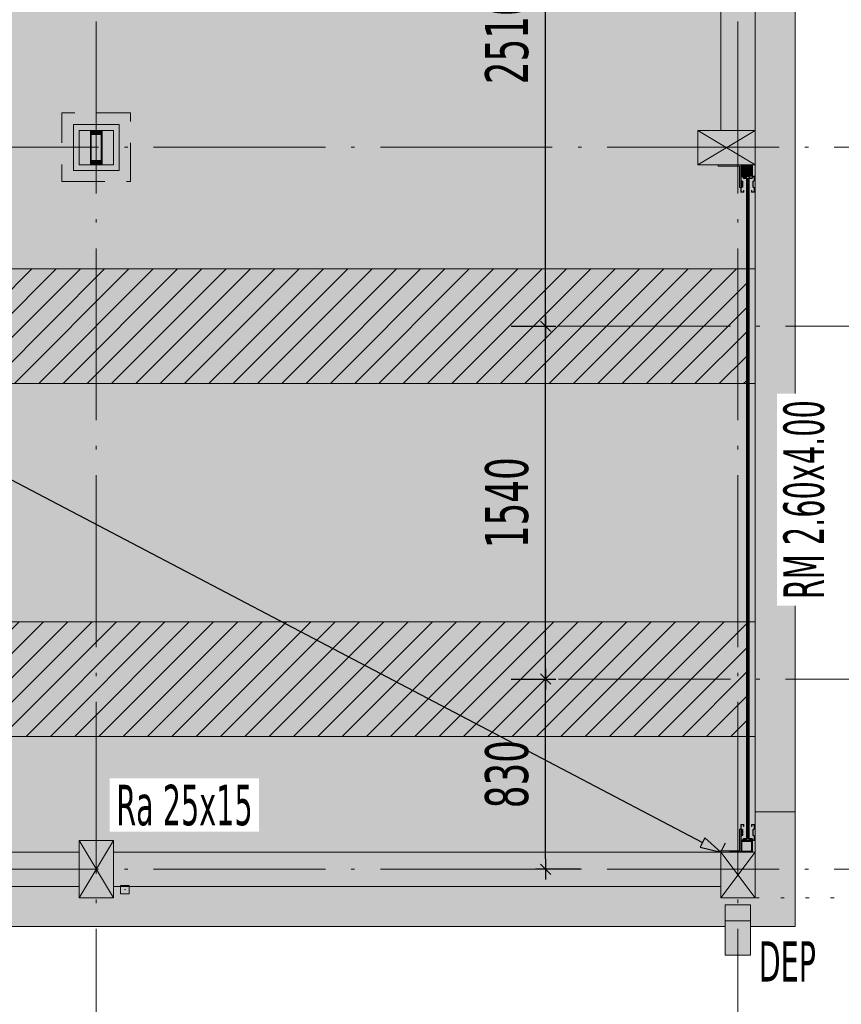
# Model space of a CAD drawing. Header units: millimetres. Extents: x 0 to 1517, y -116 to 725.
# Tile 9 of 256: x 551 to 599, y -78 to -21. Entities that reach past the tile are written whole.
import ezdxf

# ---------------------------------------------------------------- set-up
doc = ezdxf.new("R2010")
doc.units = ezdxf.units.MM
for name, pattern in [('CADWORK_12', [3.75, 2.5, -1.25]), ('CADWORK_2', [1.45, 0.2, -1.25]), ('CADWORK_5', [13.2, 10, -1.5, 0.2, -1.5])]:
    doc.linetypes.add(name, pattern=pattern)
doc.layers.add('Ech.1_100', color=7, linetype='Continuous')
doc.layers.add('Ech.1_75', color=7, linetype='Continuous')
doc.styles.add('tahoma-', font='txt', dxfattribs={"height": 1})
doc.styles.add('tahoma-z-r', font='txt', dxfattribs={"width": 0.704918})
doc.dimstyles.new('ISO-25', dxfattribs={"dimtxt": 2.5, "dimasz": 2.5, "dimexe": 1.25, "dimexo": 0.625, "dimtad": 1, "dimtxsty": 'Standard', "dimcen": 2.5, "dimadec": 0, "dimazin": 0, "dimtfac": 1, "dimtmove": 0, "dimatfit": 3, "dimfxl": 1, "dimarcsym": 0})
pattern_1 = [(45, (0, 0), (-0.7071068, 0.7071068), [])]

# ---------------------------------------------------------------- blocks, each defined once
blk = doc.blocks.new('cw-dimension-symbol5')
at = {"linetype": 'Continuous', "lineweight": -2}
blk.add_hatch(color=0, dxfattribs=at).paths.add_polyline_path([(0, 0), (-1, 0.25), (-1, -0.25)])
at = {"color": 0, "linetype": 'Continuous', "lineweight": -2}
for p, q in [((0, 0), (-1, 0.25)), ((-1, 0.25), (-1, -0.25)), ((-1, -0.25), (0, 0))]:
    blk.add_line(p, q, dxfattribs=at)
blk = doc.blocks.new('*D111')
at = {"layer": 'Defpoints', "color": 0}
for p in [(388.241, 37.322), (591.575, -69.345), (591.575, -69.345)]:
    blk.add_point(p, dxfattribs=at)
at = {"layer": 'Ech.1_75', "color": 0, "linetype": 'Continuous', "lineweight": -2}
for p, q in [((388.241, 37.322), (388.52, 37.853)), ((389.304, 36.764), (590.512, -68.787)), ((591.575, -69.345), (591.853, -68.814))]:
    blk.add_line(p, q, dxfattribs=at)
at = {"layer": 'Ech.1_75', "color": 0, "lineweight": -2, "xscale": 1.200000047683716, "yscale": 1.200000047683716, "zscale": 1.200000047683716}
for p, rotation in [((388.241, 37.322), 152.3189384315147), ((591.575, -69.345), 332.3189384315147)]:
    blk.add_blockref('cw-dimension-symbol5', p, dxfattribs=dict(at, rotation=rotation))
blk = doc.blocks.new('cw-dimension-symbol2')
at = {"color": 0, "linetype": 'Continuous', "lineweight": -2}
for p, q in [((-1, 0), (1, 0)), ((-0.5, -0.5), (0.5, 0.5))]:
    blk.add_line(p, q, dxfattribs=at)
blk = doc.blocks.new('*D127')
at = {"layer": 'Defpoints', "color": 0}
for p in [(579.387, -59.278), (581.387, -59.278), (583.387, -70.345)]:
    blk.add_point(p, dxfattribs=at)
at = {"layer": 'Ech.1_75', "color": 0, "linetype": 'Continuous', "lineweight": -2}
for p, q in [((579.387, -59.278), (581.987, -59.278)), ((581.387, -69.745), (581.387, -59.878)), ((583.387, -70.345), (580.787, -70.345))]:
    blk.add_line(p, q, dxfattribs=at)
at = {"layer": 'Ech.1_75', "color": 0, "lineweight": -2, "xscale": 0.6000000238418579, "yscale": 0.6000000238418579, "zscale": 0.6000000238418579}
for p, rotation in [((581.387, -59.278), 90), ((581.387, -70.345), 270)]:
    blk.add_blockref('cw-dimension-symbol2', p, dxfattribs=dict(at, rotation=rotation))
at = {"layer": 'Ech.1_75', "color": 7, "linetype": 'Continuous', "lineweight": 5, "insert": (579.137, -64.812), "char_height": 2.5, "attachment_point": 5, "rotation": 90, "style": 'tahoma-z-r'}
blk.add_mtext('830', dxfattribs=at)
blk = doc.blocks.new('*D128')
at = {"layer": 'Defpoints', "color": 0}
for p in [(579.387, -38.745), (581.387, -38.745), (579.387, -59.278)]:
    blk.add_point(p, dxfattribs=at)
at = {"layer": 'Ech.1_75', "color": 0, "linetype": 'Continuous', "lineweight": -2}
for p, q in [((579.387, -38.745), (581.987, -38.745)), ((581.387, -58.678), (581.387, -39.345)), ((579.387, -59.278), (581.987, -59.278))]:
    blk.add_line(p, q, dxfattribs=at)
at = {"layer": 'Ech.1_75', "color": 0, "lineweight": -2, "xscale": 0.6000000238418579, "yscale": 0.6000000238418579, "zscale": 0.6000000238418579}
for p, rotation in [((581.387, -38.745), 90), ((581.387, -59.278), 270)]:
    blk.add_blockref('cw-dimension-symbol2', p, dxfattribs=dict(at, rotation=rotation))
at = {"layer": 'Ech.1_75', "color": 7, "linetype": 'Continuous', "lineweight": 5, "insert": (579.137, -49.012), "char_height": 2.5, "attachment_point": 5, "rotation": 90, "style": 'tahoma-z-r'}
blk.add_mtext('1540', dxfattribs=at)
blk = doc.blocks.new('*D129')
at = {"layer": 'Defpoints', "color": 0}
for p in [(579.387, -5.278), (581.387, -5.278), (579.387, -38.745)]:
    blk.add_point(p, dxfattribs=at)
at = {"layer": 'Ech.1_75', "color": 0, "linetype": 'Continuous', "lineweight": -2}
for p, q in [((579.387, -5.278), (581.987, -5.278)), ((581.387, -38.145), (581.387, -5.878)), ((579.387, -38.745), (581.987, -38.745))]:
    blk.add_line(p, q, dxfattribs=at)
at = {"layer": 'Ech.1_75', "color": 0, "lineweight": -2, "xscale": 0.6000000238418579, "yscale": 0.6000000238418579, "zscale": 0.6000000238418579}
for p, rotation in [((581.387, -5.278), 90), ((581.387, -38.745), 270)]:
    blk.add_blockref('cw-dimension-symbol2', p, dxfattribs=dict(at, rotation=rotation))
at = {"layer": 'Ech.1_75', "color": 7, "linetype": 'Continuous', "lineweight": 5, "insert": (579.137, -22.012), "char_height": 2.5, "attachment_point": 5, "rotation": 90, "style": 'tahoma-z-r'}
blk.add_mtext('2510', dxfattribs=at)
blk = doc.blocks.new('CDWK_PTTYP01')
at = {"color": 0, "linetype": 'Continuous', "lineweight": -2}
for p, q in [((-0.5, 0.5), (0.5, 0.5)), ((-0.5, -0.5), (-0.5, 0.5)), ((0.5, 0.5), (0.5, -0.5)), ((0.5, -0.5), (-0.5, -0.5))]:
    blk.add_line(p, q, dxfattribs=at)
blk.add_point((0, 0), dxfattribs=at)

msp = doc.modelspace()

# ---------------------------------------------------------------- hatches: boundary and pattern name
at = {"layer": 'Ech.1_75', "linetype": 'Continuous', "lineweight": 5, "true_color": 0xf3f3f3, "transparency": 33554687}
for points in [[(595.908, 34.988), (593.575, 34.988), (593.575, -67.012), (595.908, -67.012), (595.908, 34.988)], [(592.801, -29.958), (593.361, -29.958), (593.361, -29.398), (592.801, -29.398), (592.801, -29.958)], [(592.837, -30.323), (592.748, -30.283), (592.748, -30.674), (592.837, -30.634), (592.837, -30.323)], [(592.926, -30.118), (593.015, -30.118), (593.104, -30.012), (592.837, -30.012), (592.926, -30.118)], [(593.575, -35.412), (593.228, -35.412), (593.228, -42.078), (593.575, -42.078), (593.575, -35.412)], [(388.241, -55.945), (593.068, -55.945), (593.068, -42.078), (388.241, -42.078), (388.241, -55.945)], [(593.575, -42.078), (593.228, -42.078), (593.228, -55.945), (593.575, -55.945), (593.575, -42.078)], [(593.575, -55.945), (593.228, -55.945), (593.228, -62.612), (593.575, -62.612), (593.575, -55.945)], [(593.068, -62.612), (388.241, -62.612), (388.241, -68.598), (388.241, -68.678), (388.241, -69.345), (432.908, -69.345), (432.908, -68.678), (434.908, -68.678), (434.908, -69.345), (479.575, -69.345), (479.575, -68.678), (481.575, -68.678), (481.575, -69.345), (516.908, -69.345), (516.908, -68.678), (518.908, -68.678), (518.908, -69.345), (554.241, -69.345), (554.241, -68.678), (556.241, -68.678), (556.241, -69.345), (591.415, -69.345), (591.415, -69.265), (591.575, -69.265), (593.575, -69.345), (593.575, -68.678), (592.748, -68.678), (592.748, -68.012), (592.748, -67.745), (592.926, -67.745), (592.926, -67.852), (592.906, -67.852), (592.906, -67.765), (592.768, -67.765), (592.768, -68.003), (592.857, -68.043), (592.857, -68.38), (592.768, -68.42), (592.768, -68.658), (592.828, -68.658), (592.916, -68.552), (593.024, -68.552), (593.113, -68.658), (593.183, -68.658), (593.272, -68.552), (593.38, -68.552), (593.468, -68.658), (593.528, -68.658), (593.528, -68.42), (593.439, -68.38), (593.439, -68.043), (593.528, -68.003), (593.528, -67.765), (593.39, -67.765), (593.39, -67.852), (593.37, -67.852), (593.37, -67.745), (593.548, -67.745), (593.548, -68.016), (593.459, -68.056), (593.459, -68.367), (593.548, -68.407), (593.548, -68.678), (593.575, -68.678), (593.575, -62.612), (593.228, -62.612), (593.228, -68.552), (593.068, -68.552), (593.068, -62.612)], [(388.241, -69.345), (386.241, -69.345), (386.241, -72.012), (388.241, -72.012), (388.241, -71.345), (432.908, -71.345), (432.908, -72.012), (434.908, -72.012), (434.908, -71.345), (479.575, -71.345), (479.575, -72.012), (481.575, -72.012), (481.575, -71.345), (516.908, -71.345), (516.908, -72.012), (518.908, -72.012), (518.908, -71.345), (554.241, -71.345), (554.241, -72.012), (556.241, -72.012), (556.241, -71.345), (591.575, -71.345), (591.575, -72.012), (593.575, -72.012), (593.575, -67.012), (595.908, -67.012), (595.908, -73.678), (593.308, -73.678), (593.308, -72.412), (591.841, -72.412), (591.841, -73.678), (481.308, -73.678), (481.308, -72.412), (479.841, -72.412), (479.841, -73.678), (387.975, -73.678), (387.975, -72.412), (386.508, -72.412), (386.508, -73.678), (383.908, -73.678), (383.908, -67.012), (388.241, -67.012), (388.241, -69.345)], [(592.748, -68.407), (592.837, -68.367), (592.837, -68.056), (592.748, -68.016), (592.748, -68.407)], [(593.015, -68.572), (592.926, -68.572), (592.837, -68.678), (593.104, -68.678), (593.015, -68.572)], [(593.37, -68.572), (593.281, -68.572), (593.192, -68.678), (593.459, -68.678), (593.37, -68.572)]]:
    msp.add_hatch(color=7, dxfattribs=at).paths.add_polyline_path(points)
h = msp.add_hatch(color=7, dxfattribs=at)
h.paths.add_polyline_path([(555.241, -35.412), (593.068, -35.412), (593.068, -30.138), (593.228, -30.138), (593.228, -35.412), (593.575, -35.412), (593.575, -29.345), (593.415, -29.345), (593.415, -30.012), (593.192, -30.012), (593.281, -30.118), (593.37, -30.118), (593.459, -30.012), (593.548, -30.012), (593.548, -30.283), (593.459, -30.323), (593.459, -30.634), (593.548, -30.674), (593.548, -30.945), (593.37, -30.945), (593.37, -30.838), (593.39, -30.838), (593.39, -30.925), (593.528, -30.925), (593.528, -30.687), (593.439, -30.647), (593.439, -30.31), (593.528, -30.27), (593.528, -30.032), (593.468, -30.032), (593.38, -30.138), (593.272, -30.138), (593.183, -30.032), (593.113, -30.032), (593.024, -30.138), (592.916, -30.138), (592.828, -30.032), (592.768, -30.032), (592.768, -30.27), (592.857, -30.31), (592.857, -30.647), (592.768, -30.687), (592.768, -30.925), (592.906, -30.925), (592.906, -30.838), (592.926, -30.838), (592.926, -30.945), (592.748, -30.945), (592.748, -30.678), (592.668, -30.678), (592.668, -29.425), (591.415, -29.425), (591.415, -29.345), (590.241, -29.345), (590.241, -27.345), (591.575, -27.345), (591.575, -17.012), (590.241, -17.012), (590.241, -15.012), (591.415, -15.012), (591.415, -14.932), (592.668, -14.932), (592.668, -13.678), (592.748, -13.678), (592.748, -13.412), (592.926, -13.412), (592.926, -13.518), (592.906, -13.518), (592.906, -13.432), (592.768, -13.432), (592.768, -13.67), (592.857, -13.71), (592.857, -14.047), (592.768, -14.087), (592.768, -14.325), (592.828, -14.325), (592.916, -14.218), (593.024, -14.218), (593.113, -14.325), (593.183, -14.325), (593.272, -14.218), (593.38, -14.218), (593.468, -14.325), (593.528, -14.325), (593.528, -14.087), (593.439, -14.047), (593.439, -13.71), (593.528, -13.67), (593.528, -13.432), (593.39, -13.432), (593.39, -13.518), (593.37, -13.518), (593.37, -13.412), (593.548, -13.412), (593.548, -13.683), (593.459, -13.723), (593.459, -14.034), (593.548, -14.074), (593.548, -14.345), (593.459, -14.345), (593.37, -14.238), (593.281, -14.238), (593.192, -14.345), (593.415, -14.345), (593.415, -15.012), (593.575, -15.012), (593.575, -8.612), (593.228, -8.612), (593.228, -14.218), (593.068, -14.218), (593.068, -8.612), (388.241, -8.612), (388.241, -27.345), (388.908, -27.345), (388.908, -29.345), (388.401, -29.345), (388.401, -29.425), (388.241, -29.425), (388.241, -35.412), (433.908, -35.412), (480.575, -35.412), (517.908, -35.412), (555.241, -35.412)])
h.paths.add_polyline_path([(433.908, -29.678), (432.575, -29.678), (432.575, -27.012), (435.241, -27.012), (435.241, -29.678), (433.908, -29.678)])
h.paths.add_polyline_path([(480.575, -29.678), (479.241, -29.678), (479.241, -27.012), (481.908, -27.012), (481.908, -29.678), (480.575, -29.678)])
h.paths.add_polyline_path([(517.908, -29.678), (516.575, -29.678), (516.575, -27.012), (519.241, -27.012), (519.241, -29.678), (517.908, -29.678)])
h.paths.add_polyline_path([(555.241, -29.678), (553.908, -29.678), (553.908, -27.012), (556.575, -27.012), (556.575, -29.678), (555.241, -29.678)])
at = {"layer": 'Ech.1_75', "linetype": 'Continuous', "lineweight": 5, "true_color": 0xfdfdfd, "transparency": 33554687}
for points in [[(591.575, -27.345), (593.575, -27.345), (593.575, -17.012), (591.575, -17.012), (591.575, -27.345)], [(518.908, -71.345), (554.241, -71.345), (554.241, -69.345), (518.908, -69.345), (518.908, -71.345)], [(591.575, -69.345), (556.241, -69.345), (556.241, -71.345), (591.575, -71.345), (591.575, -69.345)]]:
    msp.add_hatch(color=7, dxfattribs=at).paths.add_polyline_path(points)
at = {"layer": 'Ech.1_75', "linetype": 'Continuous', "lineweight": 5, "true_color": 0xf3f3f3, "transparency": 33554687}
h = msp.add_hatch(color=7, dxfattribs=at)
h.paths.add_polyline_path([(556.575, -27.012), (553.908, -27.012), (553.908, -29.678), (556.575, -29.678), (556.575, -29.297), (556.575, -27.012)])
h.paths.add_polyline_path([(556.241, -29.297), (556.241, -29.345), (554.241, -29.345), (554.241, -27.345), (556.241, -27.345), (556.241, -29.297)])
at = {"layer": 'Ech.1_75', "linetype": 'Continuous', "lineweight": 5, "true_color": 0xe0c8b3, "transparency": 33554687}
for points in [[(554.908, -27.345), (554.241, -27.345), (554.241, -29.345), (554.908, -29.345), (554.908, -27.345)], [(556.241, -27.345), (555.575, -27.345), (555.575, -29.345), (556.241, -29.345), (556.241, -27.345)]]:
    msp.add_hatch(color=9, dxfattribs=at).paths.add_polyline_path(points)
at = {"layer": 'Ech.1_75', "linetype": 'Continuous', "lineweight": 5, "true_color": 0xb3d6f7, "transparency": 33554687}
for points in [[(555.575, -27.345), (554.908, -27.345), (554.908, -27.605, -0.414214), (554.968, -27.545), (555.515, -27.545, -0.414214), (555.575, -27.605), (555.575, -27.345)], [(554.988, -29.105), (555.495, -29.105, 0.414214), (555.535, -29.065), (555.535, -27.625, 0.414214), (555.495, -27.585), (554.988, -27.585, 0.414214), (554.948, -27.625), (554.948, -29.065, 0.414214), (554.988, -29.105)], [(554.908, -29.345), (555.575, -29.345), (555.575, -29.085, -0.414214), (555.515, -29.145), (554.968, -29.145, -0.414214), (554.908, -29.085), (554.908, -29.345)], [(593.068, -68.552), (593.109, -68.552), (593.109, -30.138), (593.068, -30.138), (593.068, -68.552)], [(593.109, -68.552), (593.17, -68.552), (593.17, -30.138), (593.109, -30.138), (593.109, -68.552)], [(593.17, -68.552), (593.212, -68.552), (593.212, -30.138), (593.17, -30.138), (593.17, -68.552)], [(593.228, -30.138), (593.212, -30.138), (593.212, -68.552), (593.228, -68.552), (593.228, -30.138)]]:
    msp.add_hatch(color=254, dxfattribs=at).paths.add_polyline_path(points)
at = {"layer": 'Ech.1_75', "linetype": 'Continuous', "lineweight": 5, "true_color": 0xdcdcdc, "transparency": 33554687}
for points in [[(590.241, -29.345), (593.575, -29.345), (593.575, -27.345), (590.241, -27.345), (590.241, -29.345)], [(388.241, -42.078), (593.068, -42.078), (593.068, -35.412), (388.241, -35.412), (388.241, -42.078)], [(388.241, -62.612), (593.068, -62.612), (593.068, -55.945), (388.241, -55.945), (388.241, -62.612)], [(554.241, -72.012), (556.241, -72.012), (556.241, -68.678), (554.241, -68.678), (554.241, -72.012)], [(593.575, -69.345), (591.575, -69.345), (591.575, -72.012), (593.575, -72.012), (593.575, -69.345)]]:
    msp.add_hatch(color=254, dxfattribs=at).paths.add_polyline_path(points)
at = {"layer": 'Ech.1_75', "linetype": 'Continuous', "lineweight": 5, "true_color": 0xb3d6f7, "transparency": 33554687}
h = msp.add_hatch(color=254, dxfattribs=at)
h.paths.add_polyline_path([(555.515, -27.545), (554.968, -27.545, 0.414214), (554.908, -27.605), (554.908, -29.085, 0.414214), (554.968, -29.145), (555.515, -29.145, 0.414214), (555.575, -29.085), (555.575, -29.05), (555.575, -27.605, 0.414214), (555.515, -27.545)])
h.paths.add_polyline_path([(555.535, -29.05), (555.535, -29.065, -0.414214), (555.495, -29.105), (554.988, -29.105, -0.414214), (554.948, -29.065), (554.948, -27.625, -0.414214), (554.988, -27.585), (555.495, -27.585, -0.414214), (555.535, -27.625), (555.535, -29.05)])
at = {"layer": 'Ech.1_75', "linetype": 'Continuous', "lineweight": 5, "true_color": 0xb3b3b3, "transparency": 33554687}
for points in [[(592.668, -30.678), (592.748, -30.678), (592.748, -29.345), (591.415, -29.345), (591.415, -29.425), (592.668, -29.425), (592.668, -30.678)], [(592.768, -30.032), (592.828, -30.032), (592.916, -30.138), (593.024, -30.138), (593.113, -30.032), (593.183, -30.032), (593.272, -30.138), (593.38, -30.138), (593.468, -30.032), (593.528, -30.032), (593.528, -30.27), (593.439, -30.31), (593.439, -30.647), (593.528, -30.687), (593.528, -30.925), (593.39, -30.925), (593.39, -30.838), (593.37, -30.838), (593.37, -30.945), (593.548, -30.945), (593.548, -30.674), (593.459, -30.634), (593.459, -30.323), (593.548, -30.283), (593.548, -30.012), (593.459, -30.012), (593.37, -30.118), (593.281, -30.118), (593.192, -30.012), (593.104, -30.012), (593.015, -30.118), (592.926, -30.118), (592.837, -30.012), (592.748, -30.012), (592.748, -30.283), (592.837, -30.323), (592.837, -30.634), (592.748, -30.674), (592.748, -30.945), (592.926, -30.945), (592.926, -30.838), (592.906, -30.838), (592.906, -30.925), (592.768, -30.925), (592.768, -30.687), (592.857, -30.647), (592.857, -30.31), (592.768, -30.27), (592.768, -30.032)], [(591.415, -69.345), (592.748, -69.345), (592.748, -68.012), (592.668, -68.012), (592.668, -69.265), (591.415, -69.265), (591.415, -69.345)], [(592.768, -67.765), (592.906, -67.765), (592.906, -67.852), (592.926, -67.852), (592.926, -67.745), (592.748, -67.745), (592.748, -68.016), (592.837, -68.056), (592.837, -68.367), (592.748, -68.407), (592.748, -68.678), (592.837, -68.678), (592.926, -68.572), (593.015, -68.572), (593.104, -68.678), (593.192, -68.678), (593.281, -68.572), (593.37, -68.572), (593.459, -68.678), (593.548, -68.678), (593.548, -68.407), (593.459, -68.367), (593.459, -68.056), (593.548, -68.016), (593.548, -67.745), (593.37, -67.745), (593.37, -67.852), (593.39, -67.852), (593.39, -67.765), (593.528, -67.765), (593.528, -68.003), (593.439, -68.043), (593.439, -68.38), (593.528, -68.42), (593.528, -68.658), (593.468, -68.658), (593.38, -68.552), (593.272, -68.552), (593.183, -68.658), (593.113, -68.658), (593.024, -68.552), (592.916, -68.552), (592.828, -68.658), (592.768, -68.658), (592.768, -68.42), (592.857, -68.38), (592.857, -68.043), (592.768, -68.003), (592.768, -67.765)]]:
    msp.add_hatch(color=253, dxfattribs=at).paths.add_polyline_path(points)
h = msp.add_hatch(color=253, dxfattribs=at)
h.paths.add_polyline_path([(593.415, -29.345), (592.748, -29.345), (592.748, -30.012), (593.415, -30.012), (593.415, -29.954), (593.415, -29.345)])
h.paths.add_polyline_path([(593.361, -29.958), (592.801, -29.958), (592.801, -29.398), (593.361, -29.398), (593.361, -29.958)])
at = {"layer": 'Ech.1_75', "linetype": 'Continuous', "lineweight": 5, "transparency": 33554687}
h = msp.add_hatch(dxfattribs=at)
h.set_pattern_fill('CDWK_11', style=0, pattern_type=2)
h.set_pattern_definition(pattern_1)
h.paths.add_polyline_path([(388.241, -42.078), (593.068, -42.078), (593.068, -35.412), (388.241, -35.412), (388.241, -42.078)])
h = msp.add_hatch(dxfattribs=at)
h.set_pattern_fill('CDWK_11', style=0, pattern_type=2)
h.set_pattern_definition(pattern_1)
h.paths.add_polyline_path([(388.241, -62.612), (593.068, -62.612), (593.068, -55.945), (388.241, -55.945), (388.241, -62.612)])
at = {"layer": 'Ech.1_75', "linetype": 'Continuous', "lineweight": 5, "true_color": 0xb3b3b3, "transparency": 33554687}
h = msp.add_hatch(color=253, dxfattribs=at)
h.paths.add_polyline_path([(593.358, -68.678), (592.748, -68.678), (592.748, -69.345), (593.415, -69.345), (593.415, -68.678), (593.358, -68.678)])
h.paths.add_polyline_path([(593.361, -68.732), (593.361, -69.292), (592.801, -69.292), (592.801, -68.732), (593.361, -68.732)])
at = {"layer": 'Ech.1_75', "linetype": 'Continuous', "lineweight": 5, "true_color": 0x9595c6, "transparency": 33554687}
msp.add_hatch(color=253, dxfattribs=at).paths.add_polyline_path([(591.841, -73.345), (593.308, -73.345), (593.308, -72.412), (591.841, -72.412), (591.841, -73.345)])
at = {"layer": 'Ech.1_75', "linetype": 'Continuous', "lineweight": 5, "true_color": 0xd7d7ea, "transparency": 33554687}
msp.add_hatch(color=254, dxfattribs=at).paths.add_polyline_path([(591.841, -75.344), (593.308, -75.344), (593.308, -73.345), (591.841, -73.345), (591.841, -75.344)])

# ---------------------------------------------------------------- linework, layer by layer
at = {"layer": 'Ech.1_75', "color": 9, "linetype": 'Continuous', "lineweight": 5, "transparency": 33554687}
for p, q in [((593.575, -29.345), (590.241, -27.345)), ((593.575, -27.345), (590.241, -29.345)), ((556.241, -72.012), (554.241, -68.678)), ((556.241, -68.678), (554.241, -72.012)), ((591.575, -69.345), (593.575, -72.012)), ((591.575, -72.012), (593.575, -69.345))]:
    msp.add_line(p, q, dxfattribs=at)
at = {"layer": 'Ech.1_75', "color": 7, "linetype": 'CADWORK_5', "lineweight": 5}
for points in [[(555.241, -97.012), (555.241, 76.664)], [(592.575, -97.012), (592.575, 76.664)], [(360.575, -28.321), (619.303, -28.321)], [(360.575, -70.345), (619.303, -70.345)]]:
    msp.add_lwpolyline(points, dxfattribs=at)
at = {"layer": 'Ech.1_75', "color": 7, "linetype": 'Continuous', "lineweight": 5}
for points in [[(595.908, 34.988), (593.575, 34.988), (593.575, -67.012), (595.908, -67.012), (595.908, 34.988)], [(591.575, -27.345), (593.575, -27.345), (593.575, -17.012), (591.575, -17.012), (591.575, -27.345)], [(555.241, -29.678), (553.908, -29.678), (553.908, -27.012), (556.575, -27.012), (556.575, -29.678), (555.241, -29.678)], [(556.575, -27.012), (553.908, -27.012), (553.908, -29.678), (556.575, -29.678), (556.575, -29.297), (556.575, -27.012)], [(556.241, -29.297), (556.241, -29.345), (554.241, -29.345), (554.241, -27.345), (556.241, -27.345), (556.241, -29.297)], [(554.908, -27.345), (554.241, -27.345), (554.241, -29.345), (554.908, -29.345), (554.908, -27.345)], [(556.241, -27.345), (555.575, -27.345), (555.575, -29.345), (556.241, -29.345), (556.241, -27.345)], [(590.241, -29.345), (593.575, -29.345), (593.575, -27.345), (590.241, -27.345), (590.241, -29.345)], [(592.668, -30.678), (592.748, -30.678), (592.748, -29.345), (591.415, -29.345), (591.415, -29.425), (592.668, -29.425), (592.668, -30.678)], [(593.415, -29.345), (592.748, -29.345), (592.748, -30.012), (593.415, -30.012), (593.415, -29.954), (593.415, -29.345)], [(592.801, -29.958), (593.361, -29.958), (593.361, -29.398), (592.801, -29.398), (592.801, -29.958)], [(593.361, -29.958), (592.801, -29.958), (592.801, -29.398), (593.361, -29.398), (593.361, -29.958)], [(592.768, -30.032), (592.828, -30.032), (592.916, -30.138), (593.024, -30.138), (593.113, -30.032), (593.183, -30.032), (593.272, -30.138), (593.38, -30.138), (593.468, -30.032), (593.528, -30.032), (593.528, -30.27), (593.439, -30.31), (593.439, -30.647), (593.528, -30.687), (593.528, -30.925), (593.39, -30.925), (593.39, -30.838), (593.37, -30.838), (593.37, -30.945), (593.548, -30.945), (593.548, -30.674), (593.459, -30.634), (593.459, -30.323), (593.548, -30.283), (593.548, -30.012), (593.459, -30.012), (593.37, -30.118), (593.281, -30.118), (593.192, -30.012), (593.104, -30.012), (593.015, -30.118), (592.926, -30.118), (592.837, -30.012), (592.748, -30.012), (592.748, -30.283), (592.837, -30.323), (592.837, -30.634), (592.748, -30.674), (592.748, -30.945), (592.926, -30.945), (592.926, -30.838), (592.906, -30.838), (592.906, -30.925), (592.768, -30.925), (592.768, -30.687), (592.857, -30.647), (592.857, -30.31), (592.768, -30.27), (592.768, -30.032)], [(592.837, -30.323), (592.748, -30.283), (592.748, -30.674), (592.837, -30.634), (592.837, -30.323)], [(592.926, -30.118), (593.015, -30.118), (593.104, -30.012), (592.837, -30.012), (592.926, -30.118)], [(593.068, -68.552), (593.109, -68.552), (593.109, -30.138), (593.068, -30.138), (593.068, -68.552)], [(593.109, -68.552), (593.17, -68.552), (593.17, -30.138), (593.109, -30.138), (593.109, -68.552)], [(593.17, -68.552), (593.212, -68.552), (593.212, -30.138), (593.17, -30.138), (593.17, -68.552)], [(593.228, -30.138), (593.212, -30.138), (593.212, -68.552), (593.228, -68.552), (593.228, -30.138)], [(388.241, -42.078), (593.068, -42.078), (593.068, -35.412), (388.241, -35.412), (388.241, -42.078)], [(593.575, -35.412), (593.228, -35.412), (593.228, -42.078), (593.575, -42.078), (593.575, -35.412)], [(388.241, -55.945), (593.068, -55.945), (593.068, -42.078), (388.241, -42.078), (388.241, -55.945)], [(593.575, -42.078), (593.228, -42.078), (593.228, -55.945), (593.575, -55.945), (593.575, -42.078)], [(388.241, -62.612), (593.068, -62.612), (593.068, -55.945), (388.241, -55.945), (388.241, -62.612)], [(593.575, -55.945), (593.228, -55.945), (593.228, -62.612), (593.575, -62.612), (593.575, -55.945)], [(591.415, -69.345), (592.748, -69.345), (592.748, -68.012), (592.668, -68.012), (592.668, -69.265), (591.415, -69.265), (591.415, -69.345)], [(592.768, -67.765), (592.906, -67.765), (592.906, -67.852), (592.926, -67.852), (592.926, -67.745), (592.748, -67.745), (592.748, -68.016), (592.837, -68.056), (592.837, -68.367), (592.748, -68.407), (592.748, -68.678), (592.837, -68.678), (592.926, -68.572), (593.015, -68.572), (593.104, -68.678), (593.192, -68.678), (593.281, -68.572), (593.37, -68.572), (593.459, -68.678), (593.548, -68.678), (593.548, -68.407), (593.459, -68.367), (593.459, -68.056), (593.548, -68.016), (593.548, -67.745), (593.37, -67.745), (593.37, -67.852), (593.39, -67.852), (593.39, -67.765), (593.528, -67.765), (593.528, -68.003), (593.439, -68.043), (593.439, -68.38), (593.528, -68.42), (593.528, -68.658), (593.468, -68.658), (593.38, -68.552), (593.272, -68.552), (593.183, -68.658), (593.113, -68.658), (593.024, -68.552), (592.916, -68.552), (592.828, -68.658), (592.768, -68.658), (592.768, -68.42), (592.857, -68.38), (592.857, -68.043), (592.768, -68.003), (592.768, -67.765)], [(592.748, -68.407), (592.837, -68.367), (592.837, -68.056), (592.748, -68.016), (592.748, -68.407)], [(554.241, -72.012), (556.241, -72.012), (556.241, -68.678), (554.241, -68.678), (554.241, -72.012)], [(593.358, -68.678), (592.748, -68.678), (592.748, -69.345), (593.415, -69.345), (593.415, -68.678), (593.358, -68.678)], [(593.361, -68.732), (593.361, -69.292), (592.801, -69.292), (592.801, -68.732), (593.361, -68.732)], [(593.015, -68.572), (592.926, -68.572), (592.837, -68.678), (593.104, -68.678), (593.015, -68.572)], [(593.37, -68.572), (593.281, -68.572), (593.192, -68.678), (593.459, -68.678), (593.37, -68.572)], [(518.908, -71.345), (554.241, -71.345), (554.241, -69.345), (518.908, -69.345), (518.908, -71.345)], [(591.575, -69.345), (556.241, -69.345), (556.241, -71.345), (591.575, -71.345), (591.575, -69.345)], [(593.575, -69.345), (591.575, -69.345), (591.575, -72.012), (593.575, -72.012), (593.575, -69.345)], [(591.841, -73.345), (593.308, -73.345), (593.308, -72.412), (591.841, -72.412), (591.841, -73.345)], [(591.841, -75.344), (593.308, -75.344), (593.308, -73.345), (591.841, -73.345), (591.841, -75.344)]]:
    msp.add_lwpolyline(points, close=True, dxfattribs=at)
for points in [[(517.908, -35.412), (555.241, -35.412), (555.241, -35.412), (593.068, -35.412), (593.068, -30.138), (593.228, -30.138), (593.228, -35.412), (593.575, -35.412), (593.575, -29.345), (593.415, -29.345), (593.415, -30.012), (593.192, -30.012), (593.281, -30.118), (593.37, -30.118), (593.459, -30.012), (593.548, -30.012), (593.548, -30.283), (593.459, -30.323), (593.459, -30.634), (593.548, -30.674), (593.548, -30.945), (593.37, -30.945), (593.37, -30.838), (593.39, -30.838), (593.39, -30.925), (593.528, -30.925), (593.528, -30.687), (593.439, -30.647), (593.439, -30.31), (593.528, -30.27), (593.528, -30.032), (593.468, -30.032), (593.38, -30.138), (593.272, -30.138), (593.183, -30.032), (593.113, -30.032), (593.024, -30.138), (592.916, -30.138), (592.828, -30.032), (592.768, -30.032), (592.768, -30.27), (592.857, -30.31), (592.857, -30.647), (592.768, -30.687), (592.768, -30.925), (592.906, -30.925), (592.906, -30.838), (592.926, -30.838), (592.926, -30.945), (592.748, -30.945), (592.748, -30.678), (592.668, -30.678), (592.668, -29.425), (591.415, -29.425), (591.415, -29.345), (590.241, -29.345), (590.241, -27.345), (591.575, -27.345), (591.575, -17.012)], [(518.908, -69.345), (554.241, -69.345), (554.241, -68.678), (556.241, -68.678), (556.241, -69.345), (591.415, -69.345), (591.415, -69.265), (591.575, -69.265), (593.575, -69.345), (593.575, -68.678), (592.748, -68.678), (592.748, -68.012), (592.748, -67.745), (592.926, -67.745), (592.926, -67.852), (592.906, -67.852), (592.906, -67.765), (592.768, -67.765), (592.768, -68.003), (592.857, -68.043), (592.857, -68.38), (592.768, -68.42), (592.768, -68.658), (592.828, -68.658), (592.916, -68.552), (593.024, -68.552), (593.113, -68.658), (593.183, -68.658), (593.272, -68.552), (593.38, -68.552), (593.468, -68.658), (593.528, -68.658), (593.528, -68.42), (593.439, -68.38), (593.439, -68.043), (593.528, -68.003), (593.528, -67.765), (593.39, -67.765), (593.39, -67.852), (593.37, -67.852), (593.37, -67.745), (593.548, -67.745), (593.548, -68.016), (593.459, -68.056), (593.459, -68.367), (593.548, -68.407), (593.548, -68.678), (593.575, -68.678), (593.575, -62.612), (593.228, -62.612), (593.228, -68.552), (593.068, -68.552), (593.068, -62.612), (593.068, -62.612), (388.241, -62.612)], [(518.908, -71.345), (554.241, -71.345), (554.241, -72.012), (556.241, -72.012), (556.241, -71.345), (591.575, -71.345), (591.575, -72.012), (593.575, -72.012), (593.575, -67.012), (595.908, -67.012), (595.908, -73.678), (593.308, -73.678), (593.308, -72.412), (591.841, -72.412), (591.841, -73.678), (481.308, -73.678)]]:
    msp.add_lwpolyline(points, dxfattribs=at)
for points in [[(555.575, -27.345), (554.908, -27.345), (554.908, -27.605, -0.414214), (554.968, -27.545), (555.515, -27.545, -0.414214), (555.575, -27.605), (555.575, -27.345)], [(555.515, -27.545), (554.968, -27.545, 0.414214), (554.908, -27.605), (554.908, -29.085, 0.414214), (554.968, -29.145), (555.515, -29.145, 0.414214), (555.575, -29.085), (555.575, -29.05), (555.575, -27.605, 0.414214), (555.515, -27.545)], [(554.988, -29.105), (555.495, -29.105, 0.414214), (555.535, -29.065), (555.535, -27.625, 0.414214), (555.495, -27.585), (554.988, -27.585, 0.414214), (554.948, -27.625), (554.948, -29.065, 0.414214), (554.988, -29.105)], [(555.535, -29.05), (555.535, -29.065, -0.414214), (555.495, -29.105), (554.988, -29.105, -0.414214), (554.948, -29.065), (554.948, -27.625, -0.414214), (554.988, -27.585), (555.495, -27.585, -0.414214), (555.535, -27.625), (555.535, -29.05)], [(554.908, -29.345), (555.575, -29.345), (555.575, -29.085, -0.414214), (555.515, -29.145), (554.968, -29.145, -0.414214), (554.908, -29.085), (554.908, -29.345)]]:
    msp.add_lwpolyline(points, format="xyb", close=True, dxfattribs=at)
at = {"layer": 'Ech.1_75', "color": 1, "linetype": 'CADWORK_5', "lineweight": 5, "elevation": 33.333}
for points in [[(582.139, -38.745), (603.997, -38.745)], [(582.139, -59.278), (603.997, -59.278)]]:
    msp.add_lwpolyline(points, dxfattribs=at)
at = {"layer": 'Ech.1_75', "color": 9, "linetype": 'CADWORK_2', "lineweight": 5, "elevation": 33.333}
msp.add_lwpolyline([(615.564, -72.012), (593.575, -72.012)], dxfattribs=at)
at = {"layer": 'Ech.1_75', "color": 7, "linetype": 'CADWORK_12', "lineweight": 5}
msp.add_3dface([(553.241, -30.321, 33.333), (557.241, -30.321, 33.333), (557.241, -26.321, 33.333), (553.241, -26.321, 33.333)], dxfattribs=at)

# ---------------------------------------------------------------- block references
at = {"layer": 'Ech.1_75', "color": 8, "lineweight": 5, "xscale": 0.5, "yscale": 0.5, "zscale": 0.5}
msp.add_blockref('CDWK_PTTYP01', (556.908, -71.536), dxfattribs=at)

# ---------------------------------------------------------------- dimensions: what is measured, and where the dimension line sits
at = {"layer": 'Ech.1_75', "color": 7, "linetype": 'Continuous', "lineweight": 5}
dim = msp.add_aligned_dim(p1=(388.241, 37.322), p2=(591.575, -69.345), distance=0, text=' ', dimstyle='ISO-25', override={"dimasz": 1.2, "dimexe": 0.6, "dimexo": 0, "dimgap": 0, "dimlfac": 1, "dimblk": 'cw-dimension-symbol5', "dimtmove": 2}, dxfattribs=at)
dim.commit()
dim.dimension.update_dxf_attribs({"geometry": '*D111', "text_midpoint": (0, 0)})
for base, p1, p2, angle, text, picture, middle, dimtype in [((581.387, -5.278), (579.387, -38.745), (579.387, -5.278), 90, '2510', '*D129', (579.137, -22.012), 161), ((581.387, -38.745), (579.387, -59.278), (579.387, -38.745), 90, '1540', '*D128', (579.137, -49.012), 161), ((581.387, -59.278), (583.387, -70.345), (579.387, -59.278), 270, '830', '*D127', (579.137, -64.812), 160)]:
    dim = msp.add_linear_dim(base=base, p1=p1, p2=p2, angle=angle, text=text, dimstyle='ISO-25', override={"dimtxt": 2.5, "dimasz": 0.6, "dimexe": 0.6, "dimexo": 0, "dimgap": 0, "dimdec": 2, "dimlfac": 1, "dimtxsty": 'tahoma-z-r', "dimblk": 'cw-dimension-symbol2', "dimclrt": 7, "dimtmove": 2}, dxfattribs=at)
    dim.commit()
    dim.dimension.update_dxf_attribs({"geometry": picture, "text_midpoint": middle, "dimtype": dimtype, "text_rotation": 90})

# ---------------------------------------------------------------- next in the draw order: texts
at = {"layer": 'Ech.1_100', "color": 5, "linetype": 'Continuous', "insert": (595.219, -54.623), "char_height": 2.5, "attachment_point": 1, "rotation": 90, "style": 'tahoma-', "bg_fill": 3, "box_fill_scale": 1.15, "bg_fill_color": 256, "bg_fill_true_color": 13158600, "bg_fill_transparency": 33554687}
msp.add_mtext('\\A1;\\fTahoma|b0|i0;\\W0.600000;\\H2.363600;RM 2.60x4.00', dxfattribs=at)
at = {"layer": 'Ech.1_75', "color": 7, "linetype": 'Continuous', "insert": (556.402, -65.429), "char_height": 2.5, "attachment_point": 1, "style": 'tahoma-', "bg_fill": 3, "box_fill_scale": 1.15, "bg_fill_color": 256, "bg_fill_true_color": 13158600, "bg_fill_transparency": 33554687}
msp.add_mtext('\\A1;\\fTahoma|b0|i0;\\W0.600000;\\H2.354800;Ra 25x15', dxfattribs=at)
at = {"layer": 'Ech.1_75', "color": 185, "linetype": 'Continuous', "insert": (593.783, -74.538), "char_height": 2.5, "attachment_point": 1, "style": 'tahoma-', "bg_fill": 3, "box_fill_scale": 1.15, "bg_fill_color": 256, "bg_fill_true_color": 13158600, "bg_fill_transparency": 33554687}
msp.add_mtext('\\A1;\\fTahoma|b0|i0;\\W0.600000;\\H2.346900;DEP', dxfattribs=at)

doc.saveas('drawing.dxf')
